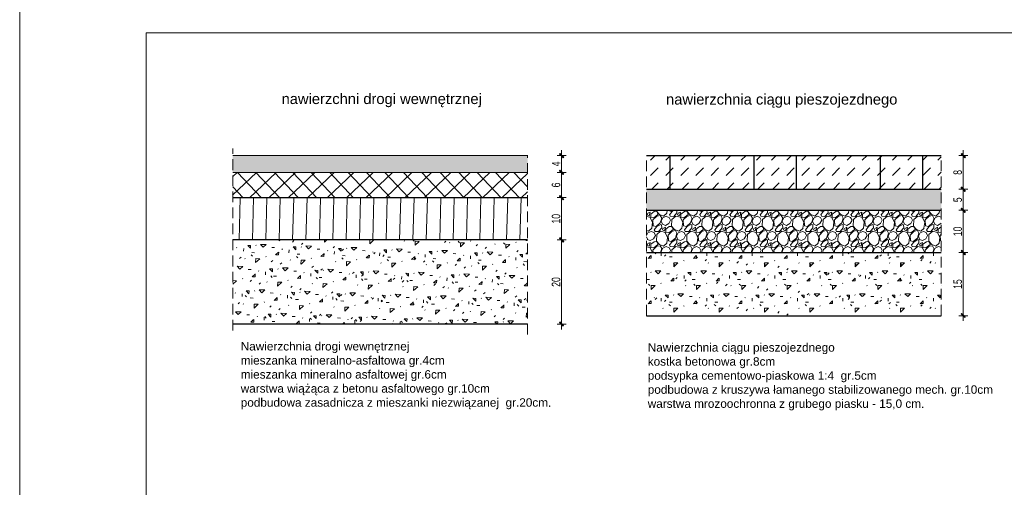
# Model space of a CAD drawing. Header units: millimetres. Extents: x 14041 to 23361, y -6349 to 12956.
# Tile 3 of 106: x 19155 to 21493, y -4519 to -3410. Entities that reach past the tile are written whole.
import ezdxf

# ---------------------------------------------------------------- set-up
doc = ezdxf.new("R2010")
doc.units = ezdxf.units.MM
doc.linetypes.add('KRESKOWA', pattern=[19.05, 12.7, -6.35])
for name, color, linetype, lineweight in [('A- teren', 7, 'Continuous', 35), ('A-nawierzchnia', 7, 'Continuous', 30), ('A-przerywana', 4, 'KRESKOWA', 5), ('A-Tabelka', 7, 'Continuous', 18), ('A-teren', 7, 'Continuous', 30), ('A-WYMIARY', 7, 'Continuous', 9), ('A-wypełnienie', 252, 'Continuous', 9)]:
    doc.layers.add(name, color=color, linetype=linetype, lineweight=lineweight)
doc.styles.add('OP.3', font='arial.ttf', dxfattribs={"height": 16})
doc.styles.get("Standard").update_dxf_attribs({"font": 'arial.ttf'})
doc.styles.add('WYMIARY', font='swisscl.ttf')
doc.dimstyles.new('G100', dxfattribs={"dimtxt": 20, "dimasz": 1.55, "dimexe": 1.25, "dimexo": 0.625, "dimgap": 3, "dimtad": 1, "dimdec": 1, "dimrnd": 0.5, "dimzin": 9, "dimtxsty": 'WYMIARY', "dimblk": 'W', "dimcen": 3, "dimse1": 1, "dimse2": 1, "dimclrd": 256, "dimclrt": 7, "dimadec": 0, "dimazin": 0, "dimtm": 1e-09, "dimtfac": 1, "dimtdec": 1, "dimtmove": 0, "dimatfit": 0, "dimldrblk": 'W', "dimfxl": 0, "dimlwd": 9, "dimarcsym": 0})

# ---------------------------------------------------------------- blocks, each defined once
blk = doc.blocks.new('W')
at = {"layer": 'A-WYMIARY'}
h = blk.add_hatch(color=256, dxfattribs=at)
h.paths.add_polyline_path([(0, 0.8), (0, 0), (0.6, 0), (3, 2.3), (2.3, 3)])
h.paths.add_polyline_path([(-0.6, 0.2), (-0.8, 0), (0, 0), (0, 0.8)])
h.paths.add_polyline_path([(0, -0.6), (0.1, -0.5), (0.6, 0), (0, 0)])
h.paths.add_polyline_path([(0, 0), (-0.8, 0), (-3.4, -2.6), (-2.7, -3.3), (0, -0.6)])
blk.add_hatch(color=256, dxfattribs=at).paths.add_polyline_path([(-0.8, 0), (-3.4, -2.6), (-2.7, -3.3), (0, -0.6), (0, 0)])
for p, q in [((-8, 0), (8, 0)), ((-0.6, 0.2), (-3.4, -2.6)), ((-0.6, 0.2), (2.3, 3)), ((0, -7), (0, 7)), ((0.1, -0.5), (3, 2.3)), ((2.3, 3), (3, 2.3)), ((-3.4, -2.6), (-2.7, -3.3)), ((0.1, -0.5), (-2.7, -3.3))]:
    blk.add_line(p, q, dxfattribs=at)
blk = doc.blocks.new('*D1680')
at = {"layer": 'A-WYMIARY', "lineweight": 9, "ltscale": 2}
blk.add_line((20441.8, -4130.4), (20441.8, -3933.5), dxfattribs=at)
at = {"layer": 'Defpoints', "color": 0}
for p in [(20360.8, -3931.9), (20441.8, -3931.9), (20360.8, -4131.9)]:
    blk.add_point(p, dxfattribs=at)
at = {"layer": 'A-WYMIARY', "linetype": 'ByBlock', "lineweight": 9, "xscale": 1.55, "yscale": 1.55, "zscale": 1.55}
for p, rotation in [((20441.8, -3931.9), 90), ((20441.8, -4131.9), 270)]:
    blk.add_blockref('W', p, dxfattribs=dict(at, rotation=rotation))
at = {"layer": 'A-WYMIARY', "color": 7, "lineweight": 15, "ltscale": 2, "insert": (20428.6, -4031.9), "char_height": 20, "attachment_point": 5, "rotation": 90, "style": 'WYMIARY'}
blk.add_mtext('20', dxfattribs=at)
blk = doc.blocks.new('*D1681')
at = {"layer": 'A-WYMIARY', "lineweight": 9, "ltscale": 2}
blk.add_line((20441.8, -3930.4), (20441.8, -3833.5), dxfattribs=at)
at = {"layer": 'Defpoints', "color": 0}
for p in [(20360.8, -3831.9), (20441.8, -3831.9), (20360.8, -3931.9)]:
    blk.add_point(p, dxfattribs=at)
at = {"layer": 'A-WYMIARY', "linetype": 'ByBlock', "lineweight": 9, "xscale": 1.55, "yscale": 1.55, "zscale": 1.55}
for p, rotation in [((20441.8, -3831.9), 90), ((20441.8, -3931.9), 270)]:
    blk.add_blockref('W', p, dxfattribs=dict(at, rotation=rotation))
at = {"layer": 'A-WYMIARY', "color": 7, "lineweight": 15, "ltscale": 2, "insert": (20428.6, -3881.9), "char_height": 20, "attachment_point": 5, "rotation": 90, "style": 'WYMIARY'}
blk.add_mtext('10', dxfattribs=at)
blk = doc.blocks.new('*D1682')
at = {"layer": 'A-WYMIARY', "lineweight": 9, "ltscale": 2}
blk.add_line((20441.8, -3830.4), (20441.8, -3773.5), dxfattribs=at)
at = {"layer": 'Defpoints', "color": 0}
for p in [(20360.8, -3771.9), (20441.8, -3771.9), (20360.8, -3831.9)]:
    blk.add_point(p, dxfattribs=at)
at = {"layer": 'A-WYMIARY', "linetype": 'ByBlock', "lineweight": 9, "xscale": 1.55, "yscale": 1.55, "zscale": 1.55}
for p, rotation in [((20441.8, -3771.9), 90), ((20441.8, -3831.9), 270)]:
    blk.add_blockref('W', p, dxfattribs=dict(at, rotation=rotation))
at = {"layer": 'A-WYMIARY', "color": 7, "lineweight": 15, "ltscale": 2, "insert": (20428.6, -3801.9), "char_height": 20, "attachment_point": 5, "rotation": 90, "style": 'WYMIARY'}
blk.add_mtext('6', dxfattribs=at)
blk = doc.blocks.new('*D1683')
at = {"layer": 'A-WYMIARY', "lineweight": 9, "ltscale": 2}
blk.add_line((20441.8, -3770.4), (20441.8, -3733.5), dxfattribs=at)
at = {"layer": 'Defpoints', "color": 0}
for p in [(20360.8, -3731.9), (20441.8, -3731.9), (20360.8, -3771.9)]:
    blk.add_point(p, dxfattribs=at)
at = {"layer": 'A-WYMIARY', "linetype": 'ByBlock', "lineweight": 9, "xscale": 1.55, "yscale": 1.55, "zscale": 1.55}
for p, rotation in [((20441.8, -3731.9), 90), ((20441.8, -3771.9), 270)]:
    blk.add_blockref('W', p, dxfattribs=dict(at, rotation=rotation))
at = {"layer": 'A-WYMIARY', "color": 7, "lineweight": 15, "ltscale": 2, "insert": (20428.8, -3751.9), "char_height": 20, "attachment_point": 5, "rotation": 90, "style": 'WYMIARY'}
blk.add_mtext('4', dxfattribs=at)
blk = doc.blocks.new('*D1684')
at = {"layer": 'A-WYMIARY', "lineweight": 9, "ltscale": 2}
blk.add_line((21395.7, -3733.5), (21395.7, -3810.4), dxfattribs=at)
at = {"layer": 'Defpoints', "color": 0}
for p in [(21343.4, -3731.9), (21343.4, -3811.9), (21395.7, -3811.9)]:
    blk.add_point(p, dxfattribs=at)
at = {"layer": 'A-WYMIARY', "linetype": 'ByBlock', "lineweight": 9, "xscale": 1.55, "yscale": 1.55, "zscale": 1.55}
for p, rotation in [((21395.7, -3731.9), 90), ((21395.7, -3811.9), 270)]:
    blk.add_blockref('W', p, dxfattribs=dict(at, rotation=rotation))
at = {"layer": 'A-WYMIARY', "color": 7, "lineweight": 15, "ltscale": 2, "insert": (21382.5, -3771.9), "char_height": 20, "attachment_point": 5, "rotation": 90, "style": 'WYMIARY'}
blk.add_mtext('8', dxfattribs=at)
blk = doc.blocks.new('*D1685')
at = {"layer": 'A-WYMIARY', "lineweight": 9, "ltscale": 2}
blk.add_line((21395.7, -3813.5), (21395.7, -3860.4), dxfattribs=at)
at = {"layer": 'Defpoints', "color": 0}
for p in [(21343.4, -3811.9), (21343.4, -3861.9), (21395.7, -3861.9)]:
    blk.add_point(p, dxfattribs=at)
at = {"layer": 'A-WYMIARY', "linetype": 'ByBlock', "lineweight": 9, "xscale": 1.55, "yscale": 1.55, "zscale": 1.55}
for p, rotation in [((21395.7, -3811.9), 90), ((21395.7, -3861.9), 270)]:
    blk.add_blockref('W', p, dxfattribs=dict(at, rotation=rotation))
at = {"layer": 'A-WYMIARY', "color": 7, "lineweight": 15, "ltscale": 2, "insert": (21382.5, -3836.9), "char_height": 20, "attachment_point": 5, "rotation": 90, "style": 'WYMIARY'}
blk.add_mtext('5', dxfattribs=at)
blk = doc.blocks.new('*D1686')
at = {"layer": 'A-WYMIARY', "lineweight": 9, "ltscale": 2}
blk.add_line((21395.7, -3863.5), (21395.7, -3960.4), dxfattribs=at)
at = {"layer": 'Defpoints', "color": 0}
for p in [(21343.4, -3861.9), (21343.4, -3961.9), (21395.7, -3961.9)]:
    blk.add_point(p, dxfattribs=at)
at = {"layer": 'A-WYMIARY', "linetype": 'ByBlock', "lineweight": 9, "xscale": 1.55, "yscale": 1.55, "zscale": 1.55}
for p, rotation in [((21395.7, -3861.9), 90), ((21395.7, -3961.9), 270)]:
    blk.add_blockref('W', p, dxfattribs=dict(at, rotation=rotation))
at = {"layer": 'A-WYMIARY', "color": 7, "lineweight": 15, "ltscale": 2, "insert": (21382.5, -3911.9), "char_height": 20, "attachment_point": 5, "rotation": 90, "style": 'WYMIARY'}
blk.add_mtext('10', dxfattribs=at)
blk = doc.blocks.new('*D1687')
at = {"layer": 'A-WYMIARY', "lineweight": 9, "ltscale": 2}
blk.add_line((21395.7, -3963.5), (21395.7, -4110.4), dxfattribs=at)
at = {"layer": 'Defpoints', "color": 0}
for p in [(21343.4, -3961.9), (21343.4, -4111.9), (21395.7, -4111.9)]:
    blk.add_point(p, dxfattribs=at)
at = {"layer": 'A-WYMIARY', "linetype": 'ByBlock', "lineweight": 9, "xscale": 1.55, "yscale": 1.55, "zscale": 1.55}
for p, rotation in [((21395.7, -3961.9), 90), ((21395.7, -4111.9), 270)]:
    blk.add_blockref('W', p, dxfattribs=dict(at, rotation=rotation))
at = {"layer": 'A-WYMIARY', "color": 7, "lineweight": 15, "ltscale": 2, "insert": (21382.5, -4036.9), "char_height": 20, "attachment_point": 5, "rotation": 90, "style": 'WYMIARY'}
blk.add_mtext('15', dxfattribs=at)

msp = doc.modelspace()

# ---------------------------------------------------------------- hatches: boundary and pattern name
at = {"layer": 'A- teren', "lineweight": 9, "ltscale": 2, "transparency": 33554687}
h = msp.add_hatch(dxfattribs=at)
h.set_pattern_fill('ANSI37', color=8, scale=10, angle=358.49189)
h.set_pattern_definition([(43.491885, (-176611.308, -60791.213), (-21.8519957, 23.0337314), []), (133.491885, (-176611.308, -60791.213), (-23.0337314, -21.8519957), [])])
h.paths.add_polyline_path([(20360.84, -3831.94), (20360.84, -3771.94), (19661.63, -3771.94), (19660.05, -3831.94)])
at = {"layer": 'A- teren', "lineweight": 13, "ltscale": 2, "transparency": 33554687}
h = msp.add_hatch(dxfattribs=at)
h.set_pattern_fill('ANSI31', color=8, scale=10, angle=43.49189)
h.set_pattern_definition([(88.491885, (-176611.308, -60791.213), (-31.739002, 0.8356134), [])])
h.paths.add_polyline_path([(20360.84, -3931.94), (20360.84, -3831.94), (19662.16, -3831.94), (19659.52, -3931.94)])
at = {"layer": 'A-wypełnienie', "lineweight": 15, "ltscale": 2, "transparency": 33554687}
h = msp.add_hatch(color=7, dxfattribs=at)
h.dxf.hatch_style = 1
h.paths.add_polyline_path([(20360.84, -3731.94), (19660.84, -3731.94), (19660.84, -3771.94), (20360.84, -3771.94)])
h = msp.add_hatch(dxfattribs=at)
h.set_pattern_fill('DASH', color=256, scale=8, angle=45)
h.set_pattern_definition([(45, (1004.276, -79.3), (0, 35.921024), [25.4, -25.4])])
h.paths.add_polyline_path([(20699.46, -3811.94), (20699.46, -3731.94), (20643.41, -3731.94), (20643.41, -3811.94)])
h.paths.add_polyline_path([(20899.46, -3811.94), (20899.46, -3731.94), (20699.46, -3731.94), (20699.46, -3811.94)])
h.paths.add_polyline_path([(20999.46, -3811.94), (20999.46, -3731.94), (20899.46, -3731.94), (20899.46, -3811.94)])
h.paths.add_polyline_path([(21199.46, -3811.94), (21199.46, -3731.94), (20999.46, -3731.94), (20999.46, -3811.94)])
h.paths.add_polyline_path([(21299.46, -3811.94), (21299.46, -3731.94), (21199.46, -3731.94), (21199.46, -3811.94)])
h.paths.add_polyline_path([(21343.41, -3811.94), (21343.41, -3731.94), (21299.46, -3731.94), (21299.46, -3811.94)])
h = msp.add_hatch(dxfattribs=at)
h.set_pattern_fill('AR-SAND', color=256, scale=0.3, angle=45)
h.set_pattern_definition([(82.5, (1004.276, -79.299), (-10.7214405, 10.042605), [0, -11.5824, 0, -12.954, 0, -12.3825]), (52.5, (1004.276, -79.299), (-5.670328, 24.741986), [0, -6.2484, 0, -10.4394, 0, -4.0005]), (12.5, (997.648, -85.926), (16.748995, 16.809969), [0, -3.81, 0, -13.716, 0, -17.907]), (2.5, (997.648, -85.926), (11.468433, 20.926523), [0, -1.905, 0, -8.9916, 0, -10.287])])
h.paths.add_polyline_path([(21299.46, -3811.94), (21199.46, -3811.94), (20999.46, -3811.94), (20899.46, -3811.94), (20699.46, -3811.94), (20643.41, -3811.94), (20643.41, -3861.94), (21343.41, -3861.94), (21343.41, -3811.94)])
h = msp.add_hatch(dxfattribs=at)
h.set_pattern_fill('GRAVEL', color=256, scale=2, angle=45)
h.set_pattern_definition([(273.012788, (994.218, -17.5148), (35.92102444, -610.65741624), [6.83443, -676.60967]), (229.969741, (994.577, -24.3398), (395.1312671, 466.97332017), [11.7281, -1161.08098]), (177.510447, (987.0336, -33.32), (754.3415142, -35.9210242), [8.26963, -818.69446]), (312.273689, (982.0047, -56.3095), (-682.49946512, 754.34151424), [10.68009, -1057.32875]), (337.833654, (989.189, -64.212), (-610.65741624, 251.44717137), [10.47267, -1036.79615]), (42.273689, (998.8876, -68.1634), (-754.34151424, -682.49946512), [10.68009, -1057.32875]), (82.69424, (1006.7902, -60.9792), (-107.7630734, -826.18356314), [14.12387, -1398.26231]), (117.255328, (1008.5862, -46.97), (-538.81536718, 1041.70971009), [13.33439, -1320.10513]), (166.429566, (1002.4797, -35.116), (-754.34151419, 179.60512236), [10.71626, -1060.91091]), (220.236358, (992.0626, -32.6016), (431.0522939, 359.2102448), [12.23427, -599.47874]), (267.397438, (982.7231, -40.5042), (-35.92102446, -826.18356314), [15.82156, -1566.33545]), (183.814075, (1017.9257, -21.107), (-466.9733183, -35.9210245), [5.40009, -534.61132]), (216.469234, (1012.5375, -21.466), (538.8153672, 395.13126942), [10.27364, -1017.09278]), (270, (1004.276, -27.573), (35.921024, -35.921024), [7.18419, -64.65786]), (248.19859, (997.451, -25.7766), (107.7630735, 251.4471714), [3.86883, -383.01245]), (336.80141, (996.014, -29.369), (-143.684098, 71.842049), [5.47131, -268.09506]), (75.963757, (1001.043, -31.524), (35.9210245, 179.6051224), [8.88639, -287.32596]), (206.56505, (1003.198, -22.903), (107.763073, 35.921024), [6.42574, -154.21796]), (61.38954, (975.1797, -50.203), (251.4471714, 466.9733183), [9.00176, -891.17653]), (115.346176, (979.4902, -42.3003), (251.4471714, -538.8153673), [7.55198, -747.64431]), (338.19859, (996.014, -15.719), (-251.4471714, 107.7630735), [7.7376, -379.14367]), (28.61046, (1003.198, -18.5924), (-466.97331828, -251.44717142), [9.00176, -891.17653]), (24.443955, (997.451, -72.474), (-251.4471714, -107.7630735), [8.6807, -425.35469]), (339.77514, (1005.3533, -68.882), (-574.73639187, 215.5261466), [7.27344, -720.07187]), (111.80141, (1032.294, -51.2805), (-107.7630735, 251.4471714), [7.7376, -379.14367]), (62.354025, (1029.4204, -44.0963), (-323.2892203, -610.65741625), [8.51565, -843.04752]), (114.443955, (1014.693, -68.882), (107.7630735, -251.4471714), [4.34035, -429.69504]), (146.30993, (1030.139, -53.436), (-179.6051224, 107.7630735), [2.59029, -256.4399]), (210.963757, (1027.984, -51.999), (143.684098, 71.842049), [10.47267, -198.98109]), (231.009006, (1019.0033, -57.387), (323.28922034, 395.13126934), [9.70534, -960.8273]), (348.69007, (1004.276, -34.757), (-107.763073, 35.921024), [7.32648, -175.83553]), (38.157227, (1011.46, -36.1937), (682.49946517, 538.8153673), [12.79114, -1266.32018]), (105.945396, (1021.518, -28.291), (107.7630734, -395.1312693), [5.23016, -517.78785]), (135, (1020.08, -23.26), (-71.84205, 7e-15), [3.048, -47.752]), (165.256437, (1017.2073, -57.028), (395.1312693, -107.7630735), [7.05734, -698.67882]), (93.012788, (1010.3823, -55.232), (-35.92102444, 610.65741624), [13.66886, -669.77524]), (45, (1009.664, -41.58), (0, 71.84205), [13.208, -37.592]), (10.304846, (1019.0033, -32.2424), (610.65741617, 107.7630738), [8.03219, -795.18633]), (299.054604, (1026.906, -30.8056), (107.7630735, -179.6051224), [7.39658, -362.433]), (252.645975, (1030.498, -37.2713), (-323.28922043, -1041.70971002), [12.0429, -1192.24929]), (220.426079, (1026.906, -48.766), (-502.89434278, -431.05229381), [12.74059, -1261.31693])])
h.paths.add_polyline_path([(21343.41, -3961.94), (21343.41, -3861.94), (20643.41, -3861.94), (20643.41, -3961.94)])
h = msp.add_hatch(dxfattribs=at)
h.set_pattern_fill('CONCRE', color=256, scale=3, angle=43.09518)
h.set_pattern_definition([(43.09518, (-53.906, -757.764), (3.58197, 107.70353), [9.525, -66.675]), (133.09518, (-53.906, -757.764), (-107.70353, 3.58197), [9.525, -66.675]), (178.09518, (-46.95, -751.257), (-55.64275, -52.06078), [13.47038, -94.2927]), (43.09518, (-76.62, -720.32), (3.58197, 107.70353), [9.525, -66.675]), (88.09518, (-69.503, -720.18), (-52.06078, 55.64275), [6.7352, -101.02788]), (178.09518, (-69.503, -720.18), (-55.64275, -52.06078), [6.7352, -101.02788]), (43.09518, (-68.38, -686.524), (3.58197, 107.70353), [13.47038, -62.72962]), (88.09518, (-68.384, -686.524), (-52.06078, 55.64275), [9.525, -98.23808]), (178.09518, (-58.55, -677.32), (-55.64275, -52.06078), [9.525, -98.23808]), (133.09518, (-28.67, -708.06), (-107.70353, 3.58197), [9.525, -66.675]), (88.09518, (-28.666, -708.06), (-52.06078, 55.64275), [6.7352, -101.02788]), (178.09518, (-28.44, -701.33), (-55.64275, -52.06078), [6.7352, -101.02788]), (43.09518, (-59.966, -737.346), (3.58197, 107.70353), [4.7625, -63.8175]), (43.09518, (-31.25, -684.39), (3.58197, 107.70353), [4.7625, -63.8175]), (133.09518, (-55.145, -693.7), (-107.70353, 3.58197), [4.7625, -63.8175]), (178.09518, (-18.905, -718.495), (-55.64275, -52.06078), [6.7352, -101.02788]), (178.09518, (-79.04, -703.017), (-55.64275, -52.06078), [6.7352, -101.02788]), (88.09518, (-44.906, -715.103), (-52.06078, 55.64275), [6.7352, -101.02788]), (133.09518, (-41.286, -732.91), (-107.70353, 3.58197), [1.19062, -75.00937]), (133.09518, (-60.64, -707), (-107.70353, 3.58197), [1.19062, -75.00937]), (133.09518, (-43.51, -673.03), (-107.70353, 3.58197), [1.19062, -75.00937]), (133.09518, (-14.98, -701.78), (-107.70353, 3.58197), [1.19062, -75.00937])])
h.paths.add_polyline_path([(20360.84, -4131.94), (20360.84, -3931.94), (19663.47, -3931.94), (19658.21, -4131.94)])
h = msp.add_hatch(dxfattribs=at)
h.set_pattern_fill('CONCRE', color=256, scale=3, angle=45)
h.set_pattern_definition([(45, (1004.276, -79.3), (0, 107.76307), [9.525, -66.675]), (135, (1004.276, -79.3), (-107.76307, 1e-14), [9.525, -66.675]), (180, (1011.01, -72.564), (-53.88154, -53.88154), [13.47038, -94.2927]), (45, (980.33, -42.63), (0, 107.76307), [9.525, -66.675]), (90, (987.44, -42.255), (-53.88154, 53.88154), [6.7352, -101.02788]), (180, (987.44, -42.255), (-53.88154, -53.88154), [6.7352, -101.02788]), (45, (987.44, -8.58), (0, 107.76307), [13.47038, -62.72962]), (90, (987.44, -8.58), (-53.88154, 53.88154), [9.525, -98.23808]), (180, (996.963, 0.946), (-53.88154, -53.88154), [9.525, -98.23808]), (135, (1027.85, -28.785), (-107.76307, 1e-14), [9.525, -66.675]), (90, (1027.85, -28.785), (-53.88154, 53.88154), [6.7352, -101.02788]), (180, (1027.85, -22.05), (-53.88154, -53.88154), [6.7352, -101.02788]), (45, (997.54, -59.09), (0, 107.76307), [4.7625, -63.8175]), (45, (1024.48, -5.21), (0, 107.76307), [4.7625, -63.8175]), (135, (1000.91, -15.315), (-107.76307, 1e-14), [4.7625, -63.8175]), (180, (1037.95, -38.89), (-53.88154, -53.88154), [6.7352, -101.02788]), (180, (977.335, -25.42), (-53.88154, -53.88154), [6.7352, -101.02788]), (90, (1011.853, -36.36), (-53.88154, 53.88154), [6.7352, -101.02788]), (135, (1016.06, -54.04), (-107.76307, 1e-14), [1.19063, -75.00938]), (135, (995.86, -28.785), (-107.76307, 1e-14), [1.19063, -75.00938]), (135, (1011.85, 5.73), (-107.76307, 1e-14), [1.19063, -75.00938]), (135, (1041.32, -22.05), (-107.76307, 1e-14), [1.19063, -75.00938])])
h.paths.add_polyline_path([(20643.41, -3961.94), (20643.41, -4111.94), (21343.41, -4111.94), (21343.41, -3961.94)])

# ---------------------------------------------------------------- linework, layer by layer
msp.add_line((20643.41, -3811.94), (21343.41, -3811.94))
at = {"layer": 'A-nawierzchnia'}
for p, q in [((20643.41, -3731.94), (21343.41, -3731.94)), ((20699.46, -3811.94), (20699.46, -3731.94)), ((20899.46, -3811.94), (20899.46, -3731.94)), ((20999.46, -3811.94), (20999.46, -3731.94)), ((21199.46, -3811.94), (21199.46, -3731.94)), ((21299.46, -3811.94), (21299.46, -3731.94)), ((20360.84, -3831.94), (19660.84, -3831.94)), ((20643.41, -3811.94), (21343.41, -3811.94)), ((20643.41, -3861.94), (21343.41, -3861.94)), ((20360.84, -3931.94), (19660.84, -3931.94)), ((20643.41, -3961.94), (21343.41, -3961.94)), ((20643.41, -4111.94), (21343.41, -4111.94)), ((20360.84, -4131.94), (19660.84, -4131.94))]:
    msp.add_line(p, q, dxfattribs=at)
at = {"layer": 'A-przerywana', "ltscale": 2}
for p, q in [((19660.84, -4147.28), (19660.84, -3715.41)), ((20360.84, -4156.56), (20360.84, -3730.72)), ((20643.41, -4111.94), (20643.41, -3731.94)), ((21343.41, -4111.94), (21343.41, -3731.94))]:
    msp.add_line(p, q, dxfattribs=at)
at = {"layer": 'A-Tabelka', "lineweight": 18}
for points in [[(19154.85, -6348.82), (23354.85, -6348.82), (23354.85, -3378.82), (19154.85, -3378.82)], [(19454.85, -6287.07), (23292.85, -6287.07), (23292.85, -3440.57), (19454.85, -3440.57)]]:
    msp.add_lwpolyline(points, close=True, dxfattribs=at)
at = {"layer": 'A-teren', "lineweight": 15}
for p, q in [((20360.84, -3731.94), (19660.84, -3731.94)), ((20360.84, -3771.94), (19660.84, -3771.94))]:
    msp.add_line(p, q, dxfattribs=at)

# ---------------------------------------------------------------- texts
at = {"lineweight": 30}
for s, p in [('nawierzchni drogi wewnętrznej', (19776.84, -3609.79)), ('nawierzchnia ciągu pieszojezdnego', (20689.8, -3611.01))]:
    msp.add_text(s, height=25, dxfattribs=at).set_placement(p)
at = {"width": 858.0763, "attachment_point": 1, "style": 'OP.3'}
for s, insert, char_height in [('\\pxsm1;{\\fArial|b0|i0|c238|p34;Nawierzchnia drogi wewnętrznej \\Pmieszanka mineralno-asfaltowa gr.4cm \\Pmieszanka mineralno asfaltowej gr.6cm\\Pwarstwa wiążąca z betonu asfaltowego gr.10cm \\Ppodbudowa zasadnicza z mieszanki niezwiązanej  gr.20cm\\fTimes New Roman|b0|i0|c238|p18;.}', (19679.78, -4174.5), 20), ('{\\H1.25x;Nawierzchnia ciągu pieszojezdnego \\Pkostka betonowa gr.8cm \\Ppodsypka cementowo-piaskowa 1:4  gr.5cm\\Ppodbudowa z kruszywa łamanego stabilizowanego mech. gr.10cm \\Pwarstwa mrozoochronna z grubego piasku - 15,0 cm.}', (20646.4, -4177.17), 16)]:
    msp.add_mtext(s, dxfattribs=dict(at, insert=insert, char_height=char_height))

# ---------------------------------------------------------------- dimensions: what is measured, and where the dimension line sits
at = {"layer": 'A-WYMIARY', "lineweight": 15, "ltscale": 2}
for base, p1, p2, override, picture, middle in [((20441.8, -3731.94), (20360.84, -3771.94), (20360.84, -3731.94), {"dimlfac": 0.1, "dimtxsty": 'WYMIARY', "dimldrblk": 'W'}, '*D1683', (20428.8, -3751.94)), ((21395.7, -3811.94), (21343.41, -3731.94), (21343.41, -3811.94), {"dimlfac": 0.1, "dimtxsty": 'WYMIARY', "dimldrblk": 'W'}, '*D1684', (21382.45, -3771.94)), ((20441.8, -3771.94), (20360.84, -3831.94), (20360.84, -3771.94), {"dimlfac": 0.1, "dimtxsty": 'WYMIARY', "dimldrblk": 'W'}, '*D1682', (20428.56, -3801.94)), ((21395.7, -3861.94), (21343.41, -3811.94), (21343.41, -3861.94), {"dimlfac": 0.1, "dimtxsty": 'WYMIARY', "dimldrblk": 'W'}, '*D1685', (21382.49, -3836.94)), ((20441.8, -3831.94), (20360.84, -3931.94), (20360.84, -3831.94), {"dimlfac": 0.1, "dimtxsty": 'WYMIARY', "dimldrblk": 'W'}, '*D1681', (20428.56, -3881.94)), ((21395.7, -3961.94), (21343.41, -3861.94), (21343.41, -3961.94), {"dimlfac": 0.1, "dimtxsty": 'WYMIARY', "dimldrblk": 'W'}, '*D1686', (21382.45, -3911.94)), ((20441.8, -3931.94), (20360.84, -4131.94), (20360.84, -3931.94), {"dimlfac": 0.1}, '*D1680', (20428.56, -4031.94)), ((21395.7, -4111.94), (21343.41, -3961.94), (21343.41, -4111.94), {"dimlfac": 0.1, "dimtxsty": 'WYMIARY', "dimldrblk": 'W'}, '*D1687', (21382.49, -4036.94))]:
    dim = msp.add_linear_dim(base=base, p1=p1, p2=p2, angle=90, dimstyle='G100', override=override, dxfattribs=at)
    dim.commit()
    dim.dimension.update_dxf_attribs({"geometry": picture, "text_midpoint": middle})

doc.saveas('drawing.dxf')
